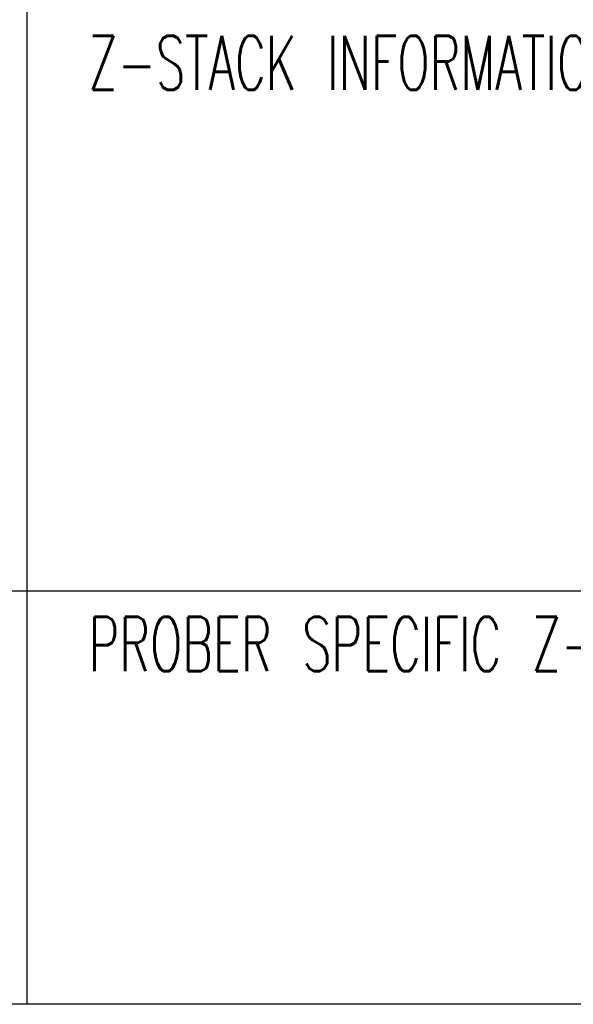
# Model space of a CAD drawing. Extents: x -1765 to 4890, y -3481 to 1222.
# Tile 51 of 98: x 1494 to 1923, y -2940 to -2178. Entities that reach past the tile are written whole.
import ezdxf

# ---------------------------------------------------------------- set-up
doc = ezdxf.new("R2010")
doc.units = 0
doc.layers.add('1', color=7, linetype='CONTINUOUS')
doc.styles.add('CONVERTER_1', font='txt.shx', dxfattribs={"width": 0.63})

# ---------------------------------------------------------------- blocks, each defined once
blk = doc.blocks.new('TEXT__271', base_point=(-2000, -2800))
at = {"layer": '1', "color": 7, "linetype": 'CONTINUOUS'}
for p, q in [((1500, 800), (1500, -2940)), ((2500, -2940), (400, -2940))]:
    blk.add_line(p, q, dxfattribs=at)
at = {"layer": '1', "color": 1, "linetype": 'CONTINUOUS'}
for p, q in [((3700, -2620), (-700, -2620)), ((4800, -2620), (400, -2620))]:
    blk.add_line(p, q, dxfattribs=at)
at = {"layer": '1', "color": 7, "style": 'CONVERTER_1', "width": 0.63}
for s, p in [('Z-STACK INFORMATION (MANUAL)', (1547.64, -2231.98)), ('PROBER SPECIFIC Z-STACK INFORMATION', (1547.64, -2681.98))]:
    blk.add_text(s, height=42, dxfattribs=at).set_placement(p)

msp = doc.modelspace()

# ---------------------------------------------------------------- block references
at = {"layer": '1'}
msp.add_blockref('TEXT__271', (-2000, -2800), dxfattribs=at)

doc.saveas('drawing.dxf')
